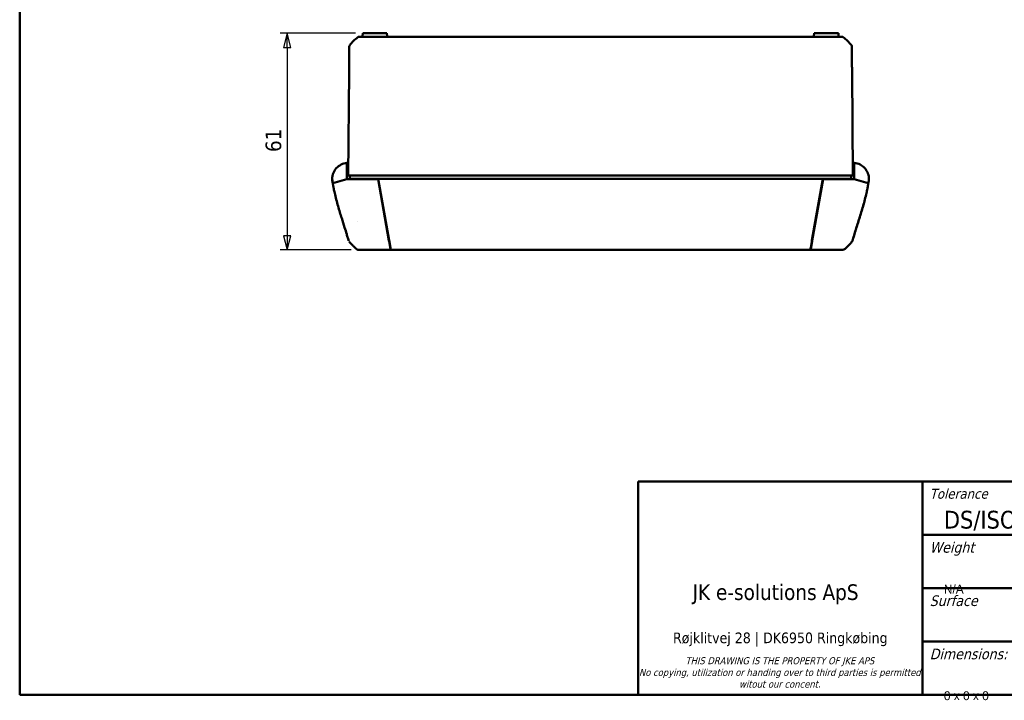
# Model space of a CAD drawing. Header units: millimetres. Extents: x 20 to 574, y 18 to 400.
# Tile 1 of 11: x 20 to 297, y 18 to 210. Entities that reach past the tile are written whole.
import ezdxf
from ezdxf.enums import TextEntityAlignment as Align

# ---------------------------------------------------------------- set-up
doc = ezdxf.new("R2018")
doc.units = ezdxf.units.MM
doc.header["$LTSCALE"] = 2
for name, color, linetype, lineweight in [('Border (ISO)', 7, 'Continuous', 50), ('Dimension (ISO)', 7, 'Continuous', 25), ('Title (ISO)', 7, 'Continuous', 50), ('Visible (ISO)', 7, 'Continuous', 50)]:
    doc.layers.add(name, color=color, linetype=linetype, lineweight=lineweight)
doc.styles.add('Note Text (ISO)', font='tahoma.ttf')
doc.styles.get("Standard").update_dxf_attribs({"font": 'tahoma.ttf'})
doc.dimstyles.new('Default (ISO)', dxfattribs={"dimscale": 2, "dimtxt": 2.2, "dimasz": 2, "dimexe": 1, "dimexo": 1, "dimgap": 0.762, "dimtad": 1, "dimdec": 1, "dimtxsty": 'Note Text (ISO)', "dimblk": 'Filled-1', "dimcen": 0.09, "dimdle": 10, "dimclrd": 256, "dimclre": 256, "dimclrt": 256, "dimadec": 0, "dimazin": 0, "dimtfac": 0.863636, "dimtdec": 0, "dimtmove": 0, "dimatfit": 3, "dimfxl": 0, "dimtolj": 1, "dimlwd": -1, "dimlwe": -1, "dimarcsym": 0})

# ---------------------------------------------------------------- blocks, each defined once
blk = doc.blocks.new('Borders Border')
at = {"layer": 'Border (ISO)'}
for p, q in [((10, 10), (10, 200)), ((287, 10), (10, 10))]:
    blk.add_line(p, q, dxfattribs=at)
blk = doc.blocks.new('Title Blocks JKE')
at = {"layer": 'Title (ISO)'}
for p, q in [((100.89, 162.13), (290.89, 162.13)), ((100.89, 132.13), (100.89, 162.13)), ((140.89, 162.13), (140.89, 132.13)), ((140.89, 154.63), (207.56, 154.63)), ((140.89, 147.13), (290.89, 147.13)), ((140.89, 139.63), (290.89, 139.63)), ((290.89, 132.13), (100.89, 132.13))]:
    blk.add_line(p, q, dxfattribs=at)
at = {"layer": 'Title (ISO)', "style": 'Note Text (ISO)'}
for s, insert, char_height, attachment_point in [('\\fTahoma|b0|i1;{\\H1.4000;Tolerance}', (141.89, 161.13), 1.4, 1), ('\\fTahoma|b0|i0;{\\H2.5000;DS/ISO 2768-1 mK, 13920-A}', (143.89, 155.13), 2.5, 7), ('\\fTahoma|b0|i1;{\\H1.5000;Weight}', (141.89, 153.63), 1.5, 1), ('\\fTahoma|b0|i0;JK e-solutions ApS', (108.54, 147.68), 2.2, 1), ('\\fTahoma|b0|i1;{\\H1.5000;Surface}', (141.89, 146.13), 1.5, 1), ('\\fTahoma|b0|i1;{\\H1.5000;Dimensions:}', (141.89, 138.63), 1.5, 1)]:
    blk.add_mtext(s, dxfattribs=dict(at, insert=insert, char_height=char_height, attachment_point=attachment_point))
at = {"layer": 'Title (ISO)', "attachment_point": 2, "style": 'Note Text (ISO)'}
for s, insert, char_height, width, line_spacing_factor in [('\\fTahoma|b0|i0;{\\H1.5000;Røjklitvej 28 | DK6950 Ringkøbing}\\fTahoma|b0|i0;{\\H2.0000;\\P}', (120.88, 140.9), 1.5, 39.9232, 4), ('\\fTahoma|b0|i1;{\\H1.0000;THIS DRAWING IS THE PROPERTY OF JKE APS\\P}\\fTahoma|b0|i1;{\\H1.0000;No copying, utilization or handing over to third parties is permitted witout our concent.}', (120.81, 137.43), 1, 39.5987, 0.987884)]:
    blk.add_mtext(s, dxfattribs=dict(at, insert=insert, char_height=char_height, width=width, line_spacing_factor=line_spacing_factor))
at = {"layer": 'Title (ISO)', "lineweight": 30, "flags": 104}
for tag, p in [('DESCRIPTION', (210.56, 158.38)), ('TITLE', (210.56, 154.63)), ('SUBJECT', (210.56, 150.88))]:
    blk.add_attdef(tag, text='', height=2.5, dxfattribs=at).set_placement(p, align=Align.MIDDLE_LEFT)
for tag, height, p in [('MASS\\P3;', 2.5, (143.89, 147.63)), ('CREATION_DATE', 2.5, (177.22, 147.63)), ('Surface', 2.5, (143.89, 140.13)), ('MATERIAL', 2.5, (243.61, 140.13)), ('DESIGNER', 2.5, (177.22, 140.13)), ('Dimension', 2.5, (143.89, 132.63)), ('PART_NUMBER', 2.2, (243.61, 132.63))]:
    blk.add_attdef(tag, text='', height=height, dxfattribs=at).set_placement(p, align=Align.BOTTOM_LEFT)
blk.add_attdef('Sheet_Size', text='', height=2.5, dxfattribs=at).set_placement((215.89, 140.13), align=Align.BOTTOM_CENTER)
blk.add_attdef('REVISION_NUMBER', text='', height=2.2, dxfattribs=at).set_placement((287.39, 134.9), align=Align.MIDDLE_CENTER)
blk = doc.blocks.new('Filled-1')
at = {"color": 0}
for p, q in [((0, 0), (-1, 0.25)), ((-1, 0.25), (-1, -0.25)), ((-1, 0), (0, 0)), ((-1, -0.25), (0, 0))]:
    blk.add_line(p, q, dxfattribs=at)
at = {"color": 0, "flags": 128}
blk.add_lwpolyline([(-1, -0.25), (0, 0), (-1, 0.25), (-1, -0.25)], dxfattribs=at)
at = {"color": 0}
blk.add_solid([(-1, -0.25), (0, 0), (-1, 0.25), (-1, -0.25)], dxfattribs=at)
blk = doc.blocks.new('*D8')
at = {"layer": 'Defpoints', "color": 0, "transparency": 16777216}
for p in [(116.5, 206.2), (95.26, 145.2), (115.26, 145.2)]:
    blk.add_point(p, dxfattribs=at)
at = {"layer": 'Dimension (ISO)', "transparency": 16777216}
for p, q in [((114.5, 206.2), (93.26, 206.2)), ((95.26, 202.2), (95.26, 149.2)), ((113.26, 145.2), (93.26, 145.2))]:
    blk.add_line(p, q, dxfattribs=at)
at = {"layer": 'Dimension (ISO)', "transparency": 16777216, "xscale": 4, "yscale": 4, "zscale": 4}
for p, rotation in [((95.26, 206.2), 90), ((95.26, 145.2), 270)]:
    blk.add_blockref('Filled-1', p, dxfattribs=dict(at, rotation=rotation))
at = {"layer": 'Dimension (ISO)', "transparency": 16777216, "insert": (89.17, 172.77), "char_height": 4.4, "attachment_point": 1, "rotation": 90, "style": 'Note Text (ISO)'}
blk.add_mtext('\\A1;61', dxfattribs=at)

msp = doc.modelspace()

# ---------------------------------------------------------------- linework, layer by layer
at = {"layer": 'Visible (ISO)'}
for p, q in [((116.43, 205.39), (116.5, 206.2)), ((119.92, 206.2), (116.5, 206.2)), ((119.92, 206.2), (122.92, 206.2)), ((123.76, 205.2), (122.7, 205.2)), ((123.33, 206.2), (122.92, 206.2)), ((123.4, 205.39), (123.33, 206.2)), ((243.08, 205.2), (123.76, 205.2)), ((244.14, 205.2), (243.08, 205.2)), ((243.5, 206.2), (243.43, 205.39)), ((243.92, 206.2), (243.5, 206.2)), ((243.92, 206.2), (246.92, 206.2)), ((250.33, 206.2), (246.92, 206.2)), ((250.4, 205.39), (250.33, 206.2)), ((112.67, 195.27), (112.42, 166.2)), ((254.42, 166.2), (254.16, 195.27)), ((112.05, 169.19), (112.05, 165.1)), ((254.78, 169.19), (254.78, 165.1)), ((112.53, 166.2), (112.42, 166.2)), ((112.53, 166.2), (114.78, 166.2)), ((112.92, 166.2), (112.92, 165.2)), ((115.09, 166.2), (114.78, 166.2)), ((115.09, 166.2), (121.23, 166.2)), ((125.6, 166.2), (121.23, 166.2)), ((125.6, 166.2), (241.23, 166.2)), ((245.6, 166.2), (241.23, 166.2)), ((245.6, 166.2), (251.74, 166.2)), ((252.05, 166.2), (251.74, 166.2)), ((252.05, 166.2), (254.31, 166.2)), ((253.91, 165.2), (253.92, 166.2)), ((254.42, 166.2), (254.31, 166.2)), ((107.95, 164.66), (107.95, 164.65)), ((107.95, 164.65), (107.95, 164.63)), ((108.13, 164.02), (108.1, 164.02)), ((112.05, 165.1), (108.13, 164.02)), ((112.39, 165.1), (112.05, 165.1)), ((112.46, 165.1), (112.39, 165.1)), ((112.46, 165.1), (114.78, 165.1)), ((113.04, 165.2), (112.92, 165.2)), ((114.96, 165.2), (113.04, 165.2)), ((114.78, 165.1), (115.09, 165.1)), ((115.27, 165.2), (114.96, 165.2)), ((115.02, 165.2), (115.02, 165.1)), ((120.81, 165.1), (115.09, 165.1)), ((115.27, 165.2), (120.89, 165.2)), ((123.84, 147.88), (120.81, 165.1)), ((120.89, 165.2), (123.94, 147.88)), ((120.89, 165.2), (245.94, 165.2)), ((121.05, 163.7), (121.15, 163.7)), ((242.89, 147.88), (245.94, 165.2)), ((246.03, 165.1), (242.99, 147.88)), ((245.68, 163.7), (245.78, 163.7)), ((245.94, 165.2), (251.56, 165.2)), ((251.74, 165.1), (246.03, 165.1)), ((251.87, 165.2), (251.56, 165.2)), ((251.74, 165.1), (252.05, 165.1)), ((251.82, 165.1), (251.82, 165.2)), ((253.79, 165.2), (251.87, 165.2)), ((252.05, 165.1), (254.33, 165.1)), ((253.91, 165.2), (253.79, 165.2)), ((254.78, 165.1), (254.46, 165.1)), ((258.7, 164.02), (254.78, 165.1)), ((258.73, 164.02), (258.7, 164.02)), ((258.88, 164.65), (258.88, 164.66)), ((258.88, 164.63), (258.88, 164.65)), ((115.12, 153.25), (115.12, 153.25)), ((123.84, 147.88), (123.9, 147.57)), ((123.96, 147.8), (123.86, 147.8)), ((123.98, 147.7), (123.89, 147.7)), ((123.9, 147.57), (124.3, 145.31)), ((124, 147.57), (123.94, 147.88)), ((124.4, 145.31), (124, 147.57)), ((242.83, 147.57), (242.44, 145.31)), ((242.54, 145.31), (242.93, 147.57)), ((242.89, 147.88), (242.83, 147.57)), ((242.94, 147.7), (242.86, 147.7)), ((242.87, 147.8), (242.97, 147.8)), ((242.93, 147.57), (242.99, 147.88)), ((122.53, 145.2), (124.32, 145.2)), ((124.3, 145.31), (124.32, 145.2)), ((124.32, 145.2), (124.31, 145.8)), ((124.42, 145.2), (124.4, 145.31)), ((124.42, 145.2), (242.42, 145.2)), ((242.44, 145.31), (242.42, 145.2)), ((242.52, 145.8), (242.52, 145.2)), ((242.52, 145.2), (242.54, 145.31)), ((242.52, 145.2), (244.3, 145.2))]:
    msp.add_line(p, q, dxfattribs=at)
for centre, radius, start, end in [((124.48, 193.38), 15, 128.6263, 140.8767), ((115.43, 204.7), 0.5, 89.9728, 128.5218), ((116.23, 205.4), 0.2, 270, 355), ((123.6, 205.4), 0.2, 185, 270), ((243.23, 205.4), 0.2, 270, 355), ((250.6, 205.4), 0.2, 185, 270), ((242.35, 193.38), 15, 39.1263, 51.3777), ((253.6, 202.53), 0.5, 0.5163, 39.0672), ((112.42, 165.2), 4.5, 178.4359, 181.5978), ((254.42, 165.2), 4.5, 358.4127, 1.5801), ((124.32, 157.03), 15, 218.9013, 224.9752), ((124.32, 157.03), 15, 224.9752, 225.4305), ((251.57, 145.7), 0.5, 269.9749, 308.5014)]:
    msp.add_arc(centre, radius, start, end, dxfattribs=at)
for centre, major_axis, ratio, start_param, end_param in [((251.4, 204.7), (0, 0.5), 0.999956, 5.611501, 6.28275), ((113.23, 202.53), (-0.5, 0.004), 0.999948, 5.610445, 6.282573), ((110.92, 165.25), (0.59, 2.94), 0.999969, 1.742288, 1.93174), ((110.93, 165.04), (0.31, 2.98), 0.999968, 1.786204, 1.884654), ((255.91, 165.04), (0.31, -2.98), 0.999968, 1.25685, 1.355375), ((255.91, 165.25), (0.6, -2.94), 0.999969, 1.206116, 1.395718), ((255.91, 165.25), (-0.59, 2.94), 0.999969, 4.531436, 4.540898), ((112.82, 147.83), (0.165, -0.334), 0.705678, 5.020827, 5.024079), ((242.52, 157.03), (0.13, 15), 0.999981, 3.824466, 4.036572), ((254.02, 147.83), (-0.165, -0.334), 0.705678, 1.259107, 1.261781), ((124.32, 157.03), (15, 0), 0.99998, 3.934494, 4.038317), ((115.26, 145.7), (0, -0.5), 0.999933, 5.61267, 6.282833)]:
    msp.add_ellipse(centre, major_axis=major_axis, ratio=ratio, start_param=start_param, end_param=end_param, dxfattribs=at)
for points, knots in [([(122.7, 205.2), (122.57, 205.2), (122.44, 205.2), (122.17, 205.2), (122.02, 205.2), (121.63, 205.2), (121.38, 205.2), (121.07, 205.2), (120.99, 205.2), (120.9, 205.2), (120.89, 205.2), (120.11, 205.2), (119.38, 205.2), (118.7, 205.2), (118.69, 205.2), (118.09, 205.2), (117.56, 205.2), (116.88, 205.2), (116.68, 205.2), (116.36, 205.2), (116.24, 205.2), (115.89, 205.2), (115.71, 205.2), (115.58, 205.2), (115.57, 205.2), (115.52, 205.2), (115.49, 205.2), (115.46, 205.2), (115.46, 205.2), (115.45, 205.2), (115.44, 205.2), (115.43, 205.2), (115.43, 205.2), (115.43, 205.2)], [0, 0, 0, 0, 0.038124, 0.038124, 0.082188, 0.082188, 0.15673, 0.15673, 0.18006, 0.18006, 0.184175, 0.184175, 0.420898, 0.420898, 0.425448, 0.425448, 0.637154, 0.637154, 0.741568, 0.741568, 0.817782, 0.817782, 0.985254, 0.985254, 1.000714, 1.000714, 1.064108, 1.064108, 1.072264, 1.072264, 1.110629, 1.110629, 1.139839, 1.139839, 1.139839, 1.139839]), ([(251.4, 205.2), (251.4, 205.2), (251.4, 205.2), (251.4, 205.2), (251.38, 205.2), (251.34, 205.2), (251.3, 205.2), (251.23, 205.2), (251.22, 205.2), (251.08, 205.2), (250.92, 205.2), (250.64, 205.2), (250.57, 205.2), (250.28, 205.2), (250.04, 205.2), (249.33, 205.2), (248.84, 205.2), (248.25, 205.2), (248.21, 205.2), (247.53, 205.2), (246.83, 205.2), (246.06, 205.2), (246.02, 205.2), (245.93, 205.2), (245.86, 205.2), (245.53, 205.2), (245.26, 205.2), (244.83, 205.2), (244.67, 205.2), (244.39, 205.2), (244.26, 205.2), (244.14, 205.2)], [0, 0, 0, 0, 0.022692, 0.022692, 0.072715, 0.072715, 0.152278, 0.152278, 0.173384, 0.173384, 0.320248, 0.320248, 0.368638, 0.368638, 0.498335, 0.498335, 0.699269, 0.699269, 0.713396, 0.713396, 0.943087, 0.943087, 0.952953, 0.952953, 0.974, 0.974, 1.054446, 1.054446, 1.102964, 1.102964, 1.139923, 1.139923, 1.139923, 1.139923]), ([(112.73, 202.53), (112.73, 202.53), (112.73, 202.53), (112.73, 202.53), (112.73, 202.53), (112.73, 202.5), (112.73, 202.47), (112.73, 202.33), (112.73, 202.18), (112.73, 201.9), (112.73, 201.82), (112.73, 201.68), (112.73, 201.61), (112.72, 201.42), (112.72, 201.29), (112.72, 200.79), (112.71, 200.37), (112.71, 199.91), (112.71, 199.9), (112.71, 199.49), (112.7, 199.03), (112.7, 198.44), (112.7, 198.33), (112.69, 198.05), (112.69, 197.87), (112.69, 197.58), (112.69, 197.46), (112.69, 197.32), (112.69, 197.31), (112.68, 196.93), (112.68, 196.56), (112.68, 196.11), (112.68, 196.04), (112.67, 195.83), (112.67, 195.68), (112.67, 195.45), (112.67, 195.36), (112.67, 195.27)], [0, 0, 0, 0, 0.002148, 0.002148, 0.047278, 0.047278, 0.125843, 0.125843, 0.289275, 0.289275, 0.343072, 0.343072, 0.385441, 0.385441, 0.455844, 0.455844, 0.637718, 0.637718, 0.638864, 0.638864, 0.800588, 0.800588, 0.836616, 0.836616, 0.89253, 0.89253, 0.930857, 0.930857, 0.9342, 0.9342, 1.049169, 1.049169, 1.069318, 1.069318, 1.113419, 1.113419, 1.140019, 1.140019, 1.140019, 1.140019]), ([(254.16, 195.27), (254.16, 195.35), (254.16, 195.44), (254.16, 195.65), (254.16, 195.77), (254.16, 196.09), (254.15, 196.5), (254.15, 196.9), (254.15, 197.15), (254.15, 197.2), (254.14, 197.37), (254.14, 197.48), (254.14, 197.8), (254.14, 197.99), (254.14, 198.3), (254.14, 198.41), (254.13, 198.98), (254.13, 199.43), (254.12, 199.85), (254.12, 199.86), (254.12, 200.35), (254.11, 200.76), (254.11, 201.19), (254.11, 201.25), (254.11, 201.5), (254.11, 201.67), (254.11, 201.86), (254.1, 201.91), (254.1, 202.17), (254.1, 202.32), (254.1, 202.46), (254.1, 202.49), (254.1, 202.52), (254.1, 202.53), (254.1, 202.53), (254.1, 202.53)], [0, 0, 0, 0, 0.026772, 0.026772, 0.062361, 0.062361, 0.123732, 0.185103, 0.185103, 0.202051, 0.202051, 0.237162, 0.237162, 0.300927, 0.300927, 0.337297, 0.337297, 0.493134, 0.493134, 0.499562, 0.499562, 0.680664, 0.680664, 0.71383, 0.71383, 0.813784, 0.813784, 0.849571, 0.849571, 1.008637, 1.008637, 1.085512, 1.085512, 1.111243, 1.134413, 1.134413, 1.134413, 1.134413]), ([(112.05, 169.69), (111.49, 169.64), (110.37, 169.33), (108.98, 168.28), (108.24, 167.03), (108.02, 166.2), (107.97, 165.92)], [-1.490257, -1.490257, -1.490257, -1.490257, -1.110285, -0.730187, -0.35009, -0.160041, -0.160041, -0.160041, -0.160041]), ([(112.05, 169.69), (112.05, 169.69), (112.05, 169.69), (112.05, 169.67), (112.05, 169.66), (112.05, 169.62), (112.05, 169.59), (112.05, 169.49), (112.05, 169.44), (112.05, 169.32), (112.05, 169.25), (112.05, 169.19)], [-0.06684261, -0.06684261, -0.06684261, -0.06684261, -0.05914304, -0.05914304, -0.05143994, -0.05143994, -0.03687356, -0.03687356, -0.02024541, -0.02024541, 0, 0, 0, 0]), ([(258.86, 165.92), (258.77, 166.48), (258.47, 167.3), (257.62, 168.45), (256.47, 169.33), (255.35, 169.64), (254.78, 169.69)], [-6.123008, -6.123008, -6.123008, -6.123008, -5.742966, -5.552945, -5.172902, -4.792929, -4.792929, -4.792929, -4.792929]), ([(254.78, 169.19), (254.78, 169.25), (254.78, 169.32), (254.78, 169.43), (254.78, 169.49), (254.78, 169.59), (254.78, 169.62), (254.78, 169.66), (254.78, 169.67), (254.78, 169.69), (254.78, 169.69), (254.78, 169.69)], [0, 0, 0, 0, 0.02020618, 0.02020618, 0.03682057, 0.03682057, 0.05137097, 0.05137097, 0.05908671, 0.05908671, 0.06679889, 0.06679889, 0.06679889, 0.06679889]), ([(107.97, 165.92), (107.95, 165.75), (107.93, 165.61), (107.92, 165.46), (107.92, 165.36), (107.92, 165.34), (107.92, 165.33)], [0.0414611, 0.0414611, 0.0414611, 0.0414611, 0.1185502, 0.1185502, 0.1731929, 0.2543919, 0.2543919, 0.2543919, 0.2543919]), ([(107.92, 165.08), (107.92, 165.07), (107.92, 165.07), (107.92, 165.07), (107.92, 164.88), (107.94, 164.77), (107.94, 164.7)], [0.5650295, 0.5650295, 0.5650295, 0.5650295, 0.5818437, 0.5818437, 0.5818437, 1.4545694, 1.4545694, 1.4545694, 1.4545694]), ([(108.07, 164.02), (108.06, 164.11), (108.04, 164.2), (108.01, 164.33), (108, 164.37), (107.99, 164.41)], [-0.03925443, -0.03925443, -0.03925443, -0.03925443, -0.01240109, -0.01240109, 0, 0, 0, 0]), ([(108.13, 163.67), (108.12, 163.77), (108.1, 163.88), (108.07, 164.06), (108.06, 164.14), (108.04, 164.26), (108.03, 164.31), (108.02, 164.39), (108.01, 164.43), (108.01, 164.46), (108.01, 164.46), (108.01, 164.46)], [0, 0, 0, 0, 0.0319763, 0.0319763, 0.0598295, 0.0598295, 0.0836505, 0.0836505, 0.1122302, 0.1122302, 0.1293594, 0.1293594, 0.1293594, 0.1293594]), ([(108.13, 163.67), (108.12, 163.77), (108.1, 163.88), (108.08, 163.99), (108.08, 164.01), (108.08, 164.02)], [0, 0, 0, 0, 0.03182408, 0.03182408, 0.03687018, 0.03687018, 0.03687018, 0.03687018]), ([(112.54, 147.81), (112.54, 147.81), (112.54, 147.81), (112.54, 147.81), (112.54, 147.81), (112.54, 147.81), (112.54, 147.82), (112.53, 147.82), (112.53, 147.83), (112.51, 147.91), (112.49, 147.99), (112.42, 148.24), (112.37, 148.42), (112.22, 148.92), (112.11, 149.28), (111.81, 150.25), (111.61, 150.9), (111.14, 152.4), (110.87, 153.26), (110.24, 155.26), (109.89, 156.41), (109.21, 158.79), (108.89, 160.03), (108.52, 161.65), (108.43, 162.07), (108.32, 162.65), (108.28, 162.83), (108.23, 163.12), (108.21, 163.24), (108.17, 163.46), (108.15, 163.56), (108.13, 163.67)], [0, 0, 0, 0, 0.000197, 0.000197, 0.00051, 0.00051, 0.001346, 0.001346, 0.005804, 0.005804, 0.044767, 0.044767, 0.119191, 0.119191, 0.246428, 0.246428, 0.450734, 0.450734, 0.721611, 0.721611, 1.083445, 1.083445, 1.477249, 1.477249, 1.615967, 1.615967, 1.677825, 1.677825, 1.714846, 1.714846, 1.74666, 1.74666, 1.74666, 1.74666]), ([(258.7, 163.67), (258.68, 163.56), (258.66, 163.46), (258.62, 163.24), (258.6, 163.12), (258.55, 162.83), (258.51, 162.65), (258.4, 162.07), (258.31, 161.65), (257.95, 160.04), (257.63, 158.82), (256.95, 156.46), (256.6, 155.31), (255.91, 153.1), (255.57, 152.02), (255.07, 150.41), (254.9, 149.85), (254.66, 149.07), (254.58, 148.8), (254.43, 148.3), (254.36, 148.05), (254.31, 147.86)], [0, 0, 0, 0, 0.031961, 0.031961, 0.069012, 0.069012, 0.131297, 0.131297, 0.269685, 0.269685, 0.65887, 0.65887, 1.020014, 1.020014, 1.358126, 1.358126, 1.535292, 1.535292, 1.633519, 1.633519, 1.73648, 1.73648, 1.73648, 1.73648]), ([(254.46, 165.1), (254.44, 165.1), (254.42, 165.1), (254.38, 165.1), (254.36, 165.1), (254.33, 165.1)], [-0.02427898, -0.02427898, -0.02427898, -0.02427898, -0.01213949, -0.01213949, 0, 0, 0, 0]), ([(258.83, 164.46), (258.83, 164.46), (258.82, 164.45), (258.82, 164.4), (258.81, 164.36), (258.8, 164.26), (258.78, 164.19), (258.76, 164.04), (258.75, 163.96), (258.72, 163.81), (258.71, 163.74), (258.7, 163.67)], [0.0066435, 0.0066435, 0.0066435, 0.0066435, 0.0290865, 0.0290865, 0.0573403, 0.0573403, 0.0887776, 0.0887776, 0.1140362, 0.1140362, 0.1356144, 0.1356144, 0.1356144, 0.1356144]), ([(258.84, 164.41), (258.83, 164.37), (258.82, 164.33), (258.8, 164.2), (258.78, 164.11), (258.76, 164.02)], [-0.10250482, -0.10250482, -0.10250482, -0.10250482, -0.09009827, -0.09009827, -0.06326074, -0.06326074, -0.06326074, -0.06326074]), ([(258.91, 165.33), (258.91, 165.34), (258.91, 165.35), (258.91, 165.36), (258.91, 165.39), (258.91, 165.43), (258.9, 165.53), (258.9, 165.62), (258.89, 165.76), (258.86, 165.92)], [1.4106577, 1.4106577, 1.4106577, 1.4106577, 1.4645532, 1.4645532, 1.4645532, 1.5465683, 1.5465683, 1.5465683, 1.6235963, 1.6235963, 1.6235963, 1.6235963]), ([(258.89, 164.7), (258.9, 164.77), (258.91, 164.88), (258.91, 165.07), (258.91, 165.07), (258.91, 165.08), (258.91, 165.08)], [0.2104778, 0.2104778, 0.2104778, 0.2104778, 1.0832155, 1.0832155, 1.0832155, 1.100015, 1.100015, 1.100015, 1.100015]), ([(257.64, 158.92), (257.52, 158.45), (257.39, 157.99), (256.93, 156.38), (256.58, 155.22), (255.89, 153.01), (255.54, 151.94), (255.04, 150.34), (254.87, 149.78), (254.64, 149.01), (254.56, 148.74), (254.42, 148.24), (254.34, 147.98), (254.3, 147.82)], [0.518059, 0.518059, 0.518059, 0.518059, 0.666987, 0.666987, 1.029392, 1.029392, 1.365475, 1.365475, 1.542617, 1.542617, 1.641452, 1.641452, 1.745397, 1.745397, 1.745397, 1.745397]), ([(112.54, 147.82), (112.53, 147.84), (112.53, 147.86), (112.53, 147.87), (112.53, 147.87), (112.53, 147.87)], [0, 0, 0, 0, 0.01939142, 0.01939142, 0.02696903, 0.02696903, 0.02696903, 0.02696903]), ([(123.89, 147.7), (123.89, 147.7), (123.89, 147.7), (123.88, 147.7), (123.88, 147.7), (123.88, 147.7)], [-0.002954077, -0.002954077, -0.002954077, -0.002954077, -0.001481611, -0.001481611, 0, 0, 0, 0]), ([(242.96, 147.7), (242.95, 147.7), (242.95, 147.7), (242.95, 147.7), (242.94, 147.7), (242.94, 147.7)], [-0.002944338, -0.002944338, -0.002944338, -0.002944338, -0.001467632, -0.001467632, 0, 0, 0, 0]), ([(254.19, 147.61), (254.2, 147.62), (254.19, 147.61), (254.19, 147.61), (254.19, 147.61), (254.19, 147.61), (254.18, 147.61), (254.17, 147.59), (254.17, 147.58), (254.15, 147.56), (254.15, 147.57), (254.14, 147.55)], [0, 0, 0, 0, 0.114628, 0.114628, 0.458491, 0.458491, 1.49008, 1.49008, 4.584847, 4.584847, 5.374203, 5.374203, 5.374203, 5.374203]), ([(254.29, 147.81), (254.29, 147.81), (254.29, 147.81), (254.29, 147.81), (254.29, 147.81), (254.29, 147.81), (254.29, 147.81), (254.29, 147.8), (254.29, 147.79), (254.27, 147.75), (254.26, 147.72), (254.23, 147.67), (254.22, 147.65), (254.21, 147.63), (254.2, 147.63), (254.2, 147.62), (254.19, 147.62), (254.19, 147.62), (254.19, 147.62), (254.19, 147.61), (254.19, 147.62), (254.19, 147.61), (254.19, 147.61), (254.19, 147.61), (254.19, 147.61), (254.19, 147.61), (254.19, 147.61), (254.19, 147.61), (254.19, 147.61), (254.19, 147.61)], [0, 0, 0, 0, 0.0001364, 0.0001364, 0.0012278, 0.0012278, 0.0331659, 0.0331659, 0.1183346, 0.1183346, 0.3454634, 0.3454634, 0.4366272, 0.4366272, 0.470814, 0.470814, 0.4882769, 0.4882769, 0.4970087, 0.4970087, 0.5668585, 0.5668585, 0.7764066, 0.7764066, 0.851227, 0.851227, 0.9073424, 0.9073424, 0.9114582, 0.9114582, 0.9114582, 0.9114582]), ([(254.19, 147.61), (254.19, 147.61), (254.19, 147.61), (254.19, 147.61), (254.2, 147.63), (254.19, 147.61)], [0.02122325, 0.02122325, 0.02122325, 0.02122325, 0.04847433, 0.04847433, 0.09086487, 0.09086487, 0.09086487, 0.09086487]), ([(254.19, 147.61), (254.19, 147.61), (254.19, 147.61), (254.19, 147.61), (254.19, 147.61), (254.19, 147.61)], [0.05195882, 0.05195882, 0.05195882, 0.05195882, 0.07443133, 0.07443133, 0.09163623, 0.09163623, 0.09163623, 0.09163623]), ([(115.26, 145.2), (115.27, 145.2), (115.27, 145.2), (115.27, 145.2), (115.27, 145.2), (115.27, 145.2), (115.28, 145.2), (115.3, 145.2), (115.3, 145.2), (115.35, 145.2), (115.42, 145.2), (115.53, 145.2), (115.54, 145.2), (115.63, 145.2), (115.72, 145.2), (115.87, 145.2), (115.91, 145.2), (116.16, 145.2), (116.4, 145.2), (116.74, 145.2), (116.8, 145.2), (117.18, 145.2), (117.54, 145.2), (118.01, 145.2), (118.09, 145.2), (118.61, 145.2), (119.1, 145.2), (119.79, 145.2), (119.97, 145.2), (120.4, 145.2), (120.66, 145.2), (120.98, 145.2), (121.04, 145.2), (121.35, 145.2), (121.6, 145.2), (121.96, 145.2), (122.18, 145.2), (122.41, 145.2), (122.52, 145.2), (122.52, 145.2), (122.53, 145.2)], [0, 0, 0, 0, 0.030177, 0.030177, 0.034281, 0.034281, 0.064188, 0.064188, 0.085224, 0.085224, 0.195029, 0.195029, 0.205845, 0.205845, 0.288195, 0.288195, 0.321394, 0.321394, 0.462393, 0.462393, 0.490247, 0.490247, 0.644943, 0.644943, 0.672853, 0.672853, 0.840016, 0.840016, 0.898325, 0.898325, 0.9781, 0.9781, 0.996663, 0.996663, 1.07159, 1.07159, 1.104797, 1.138005, 1.138005, 1.139044, 1.139044, 1.139044, 1.139044]), ([(244.3, 145.2), (244.31, 145.2), (244.31, 145.2), (244.42, 145.2), (244.62, 145.2), (244.82, 145.2), (245.18, 145.2), (245.43, 145.2), (246.12, 145.2), (246.56, 145.2), (247.05, 145.2), (247.13, 145.2), (247.72, 145.2), (248.2, 145.2), (249.14, 145.2), (249.58, 145.2), (250.01, 145.2), (250.05, 145.2), (250.46, 145.2), (250.77, 145.2), (251.1, 145.2), (251.18, 145.2), (251.27, 145.2), (251.28, 145.2), (251.39, 145.2), (251.45, 145.2), (251.5, 145.2), (251.51, 145.2), (251.53, 145.2), (251.55, 145.2), (251.56, 145.2), (251.56, 145.2), (251.57, 145.2), (251.57, 145.2), (251.57, 145.2)], [0, 0, 0, 0, 0.001224, 0.001224, 0.031758, 0.062292, 0.062292, 0.139246, 0.139246, 0.273655, 0.273655, 0.299663, 0.299663, 0.464975, 0.464975, 0.648126, 0.648126, 0.669558, 0.669558, 0.850614, 0.850614, 0.924097, 0.924097, 0.941617, 0.941617, 1.036717, 1.036717, 1.05123, 1.05123, 1.096174, 1.096174, 1.11054, 1.11054, 1.140022, 1.140022, 1.140022, 1.140022])]:
    msp.add_open_spline(points, degree=3, knots=knots, dxfattribs=at)
for points in [[(112.45, 169.7), (112.32, 169.7), (112.18, 169.7), (112.05, 169.69)], [(254.78, 169.69), (254.65, 169.7), (254.52, 169.7), (254.39, 169.7)], [(108, 164.35), (107.98, 164.44), (107.96, 164.54), (107.95, 164.63)], [(108.01, 164.46), (107.99, 164.56), (107.97, 164.66), (107.96, 164.76)], [(108.08, 164.02), (108.05, 164.13), (108.03, 164.24), (108, 164.35)], [(258.68, 163.61), (258.68, 163.6), (258.68, 163.59), (258.68, 163.59)], [(258.88, 164.76), (258.86, 164.66), (258.84, 164.56), (258.83, 164.46)], [(258.88, 164.63), (258.87, 164.54), (258.85, 164.44), (258.83, 164.35)], [(254.31, 147.87), (254.26, 147.69), (254.29, 147.81), (254.29, 147.81)]]:
    msp.add_open_spline(points, degree=3, dxfattribs=at)

# ---------------------------------------------------------------- block references
at = {"xscale": 2, "yscale": 2, "zscale": 2}
msp.add_blockref('Borders Border', (0, 0), dxfattribs=at)
ref = msp.add_blockref('Title Blocks JKE', (-7.78, -244.26), dxfattribs=dict(xscale=2, yscale=2, zscale=2))
lines = msp.add_mtext('N/A', dxfattribs={"layer": 'Title (ISO)', "insert": (280, 51), "char_height": 2.5, "attachment_point": 1})
ref.add_attrib('MASS\\P3;', '', (280, 51), dxfattribs={"flags": 104}).embed_mtext(lines)
lines = msp.add_mtext('0 x 0 x 0', dxfattribs={"layer": 'Title (ISO)', "insert": (280, 21), "char_height": 2.5, "attachment_point": 1})
ref.add_attrib('Dimension', '', (280, 21), dxfattribs={"flags": 104}).embed_mtext(lines)

# ---------------------------------------------------------------- dimensions: what is measured, and where the dimension line sits
at = {"layer": 'Dimension (ISO)'}
dim = msp.add_linear_dim(base=(95.26, 145.2), p1=(116.5, 206.2), p2=(115.26, 145.2), angle=270, dimstyle='Default (ISO)', override={"dimgap": 0.762, "dimdec": 1, "dimtol": 0, "dimlim": 0, "dimtp": 0, "dimtm": 0, "dimtdec": 0, "dimtofl": 0, "dimatfit": 1}, dxfattribs=at)
dim.commit()
dim.dimension.update_dxf_attribs({"geometry": '*D8', "text_midpoint": (95.26, 175.7), "dimtype": 160})

doc.saveas('drawing.dxf')
